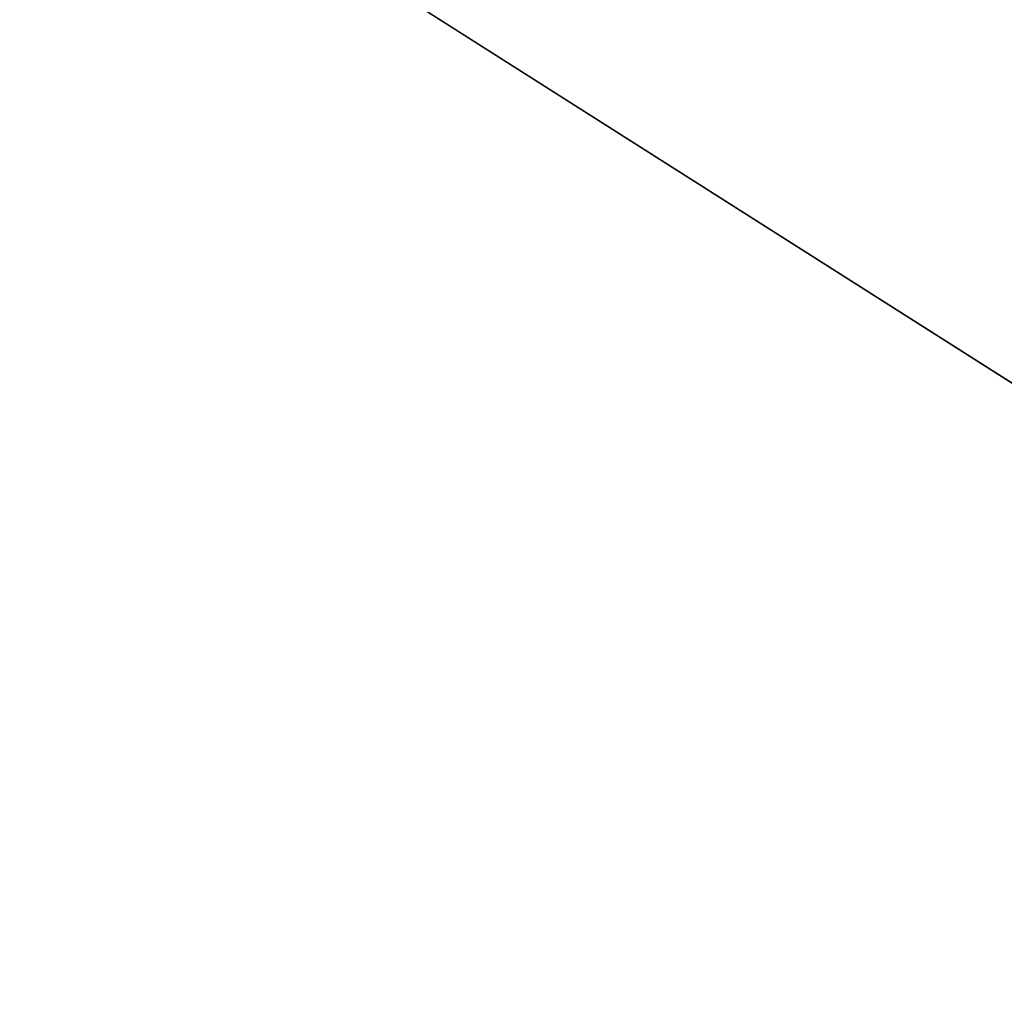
# Model space of a CAD drawing. Extents: x 1160061 to 2574774, y 200346 to 1150371.
# Tile 2 of 123: x 1867418 to 2177289, y 368393 to 675356. Entities that reach past the tile are written whole.
import ezdxf

# ---------------------------------------------------------------- set-up
doc = ezdxf.new("R2010")
doc.units = 0
doc.header["$MEASUREMENT"] = 0
doc.layers.add('Prop Drainage Structure Scour Hole Detail CELL', color=9, linetype='Continuous', lineweight=30)
doc.layers.add('Typical Terminator CELL', color=7, linetype='Continuous', lineweight=0)
doc.styles.add('Style-GEOMETRICFUTURA_211_M_L', font='GEOMETRICFUTURA_211_M_L.shx')
doc.dimstyles.new('erosion_control', dxfattribs={"dimtxt": 4.99999, "dimasz": 9.99998, "dimexe": 2.499995, "dimexo": 2.499995, "dimgap": 2.499995, "dimtad": 0, "dimtih": 1, "dimtoh": 1, "dimzin": 3, "dimdsep": 46, "dimtxsty": 'Style-GEOMETRICFUTURA_211_M_L', "dimcen": 0.09, "dimaunit": 1, "dimadec": 4, "dimazin": 3, "dimtfac": 1, "dimtofl": 0, "dimtmove": 0, "dimatfit": 1, "dimfxl": 1, "dimtzin": 3, "dimlwd": 106, "dimarcsym": 0})

# ---------------------------------------------------------------- blocks, each defined once
blk = doc.blocks.new('TERMINATOR_0.5')
at = {"color": 1, "linetype": 'Continuous', "lineweight": 0}
blk.add_line((0, 0), (-0.992551, -0.12183), dxfattribs=at)
at = {"layer": 'Typical Terminator CELL', "color": 1, "linetype": 'Continuous', "lineweight": 0, "extrusion": (0, 0, -1)}
blk.add_solid([(1.016539, 0.122782), (0, 0), (0.866019, -0.106299), (0.961185, -0.373521)], dxfattribs=at)
blk = doc.blocks.new('PROP DRAINAGE STRUCTURE SCOUR HOLE DETAIL')
at = {"layer": 'Prop Drainage Structure Scour Hole Detail CELL', "lineweight": 13, "annotation_type": 0, "has_hookline": 1, "hookline_direction": 1, "horizontal_direction": (0.160147, 0.987093, 0)}
for points, text_width in [([(85.237387, 180.033314), (574895.006536, 1339718.847286)], 35.884777), ([(107.358259, 42.535433), (574927.015532, 1339896.744006)], 61.936846), ([(116.167115, 46.576125), (574887.486302, 1339875.985101)], 7.606045), ([(117.374823, 167.995839), (574899.508765, 1339774.464058)], 48.18051), ([(148.543029, 41.906318), (574865.250415, 1339925.777013)], 36.375685), ([(165.787546, 46.508689), (574861.7786, 1339889.752708)], 17.053299)]:
    blk.add_leader(points, dimstyle='erosion_control', override={"dimtxt": 3.999992, "dimasz": 3.999992, "dimgap": 1.999996, "dimldrblk": 'TERMINATOR_0.5', "dimlwd": -2}, dxfattribs=dict(at, text_width=text_width))

msp = doc.modelspace()

# ---------------------------------------------------------------- block references
at = {"layer": 'Prop Drainage Structure Scour Hole Detail CELL', "rotation": 80.78459}
msp.add_blockref('PROP DRAINAGE STRUCTURE SCOUR HOLE DETAIL', (2482693, 368280), dxfattribs=at)

doc.saveas('drawing.dxf')
